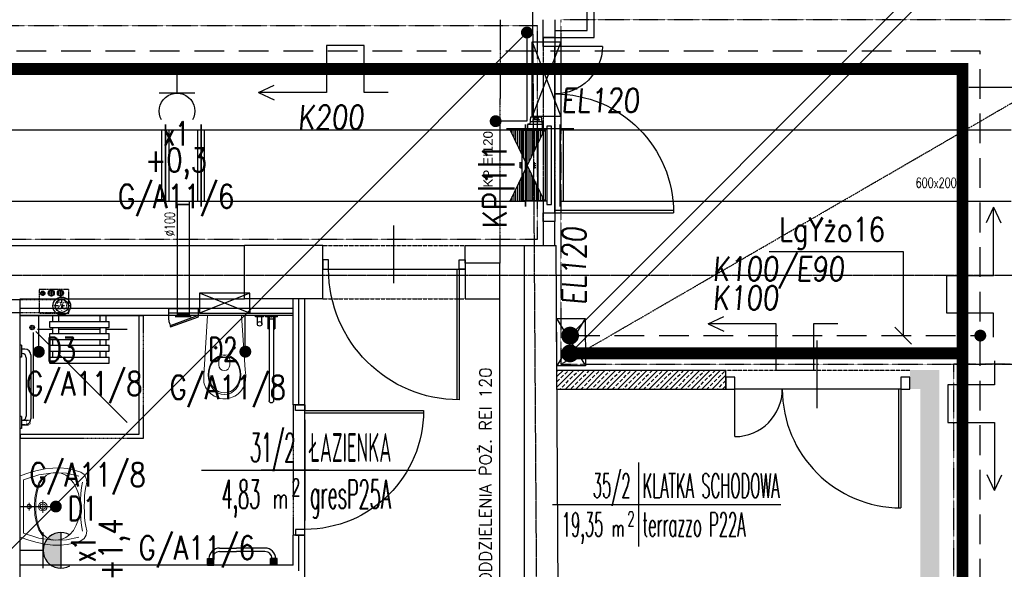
# Model space of a CAD drawing. Header units: inches. Extents: x -145354 to -97635, y 38777 to 78670.
# Tile 163 of 231: x -139974 to -139144, y 60879 to 61342. Entities that reach past the tile are written whole.
import ezdxf
from ezdxf.enums import TextEntityAlignment as Align

# ---------------------------------------------------------------- set-up
doc = ezdxf.new("R2010")
doc.units = ezdxf.units.IN
doc.header["$MEASUREMENT"] = 0
for name, pattern in [('00-inst$0$DASHDOT', [1, 0.5, -0.25, 0, -0.25]), ('CENTER', [2, 1.25, -0.25, 0.25, -0.25]), ('DASHDOT', [1, 0.5, -0.25, 0, -0.25]), ('DASHED', [0.75, 0.5, -0.25]), ('DASHED2', [0.375, 0.25, -0.125]), ('DIVIDE', [31.75, 12.7, -6.35, 0, -6.35, 0, -6.35])]:
    doc.linetypes.add(name, pattern=pattern)
doc.layers.get('0').update_dxf_attribs({"color": 101})
for name, color, linetype in [('Drz---drzwi', 5, 'Continuous'), ('E-OPIS_POM', 6, 'Continuous'), ('E35', 6, 'Continuous'), ('E50', 3, 'Continuous'), ('E50_kor', 3, 'Continuous'), ('E90_kor', 6, 'Continuous'), ('E_kp_opis', 6, 'Continuous'), ('Ins-kan', 54, 'Continuous'), ('Ins-ppoz-opis', 240, 'Continuous'), ('Ins-went', 141, 'Continuous'), ('Ins-wod', 152, 'Continuous'), ('Os-osie glowne', 8, 'CENTER'), ('piony_K_nr', 240, 'Continuous'), ('Sc-beton', 7, 'Continuous'), ('Sc-beton-hatch', 86, 'Continuous'), ('Sc-cegla pelna', 32, 'Continuous'), ('Sc-gazobeton', 45, 'Continuous'), ('Sc-gk', 120, 'Continuous'), ('Sc-gk-hatch', 8, 'Continuous'), ('Sc-nad', 5, 'DASHED2'), ('Sc-nadproza dzial', 5, 'DASHED2'), ('Sc-nadproza kon', 5, 'DASHED2'), ('stelaż_wc', 64, 'Continuous'), ('Suf-widok', 8, 'Continuous'), ('W-otwor-strop', 126, 'Continuous'), ('Wyp-grzejniki', 56, 'Continuous'), ('Wyp-meble', 155, 'Continuous'), ('Wyp-sanitar', 131, 'Continuous')]:
    doc.layers.add(name, color=color, linetype=linetype)
doc.styles.add('ARIAL_CE', font='ARIAL.TTF', dxfattribs={"width": 0.8})
doc.styles.add('KA wymiar', font='romans.shx', dxfattribs={"width": 0.6})
doc.styles.add('ROMANS', font='romans', dxfattribs={"width": 0.85})
doc.styles.add('tab-bud$0$ROMANS', font='romans', dxfattribs={"width": 0.7})
doc.styles.add('TYTUL2', font='ARIAL.TTF')
doc.linetypes.add('BATTING', pattern='A,0.0001,-0.1,[134,ltypeshp.shx,S=0.1,R=0,X=-0.1,Y=0],-0.2,[134,ltypeshp.shx,S=0.1,R=180,X=0.1,Y=0],-0.1', length=0.4001)
doc.linetypes.add('ZIGZAG', pattern='A,0.00254,-5.08,[131,ltypeshp.shx,S=5.08,R=0,X=-5.08,Y=0],-10.16,[131,ltypeshp.shx,S=5.08,R=180,X=5.08,Y=0],-5.08', length=20.32254)

# ---------------------------------------------------------------- blocks, each defined once
blk = doc.blocks.new('pow')
for p, q in [((0, 0.523), (0, -0.523)), ((-1.075, 0), (1.78, 0))]:
    blk.add_line(p, q)
at = {"style": 'KA wymiar', "width": 0.6}
for s, height, p in [('2', 0.18, (-0.139, -0.27)), ('m', 0.21, (-0.333, -0.401))]:
    blk.add_text(s, height=height, dxfattribs=at).set_placement(p)
at = {"style": 'KA wymiar'}
for tag, width, p in [('01', 0.7, (-0.131, 0.084)), ('000.00', 0.6, (-0.364, -0.401))]:
    blk.add_attdef(tag, text='', height=0.3, dxfattribs=dict(at, width=width)).set_placement(p, align=Align.RIGHT)
blk.add_attdef('POMIESZCZENIE', (0.071, 0.084), '', height=0.3, dxfattribs=at)
at = {"style": 'KA wymiar', "width": 0.8}
blk.add_attdef('POSADZKA', (0.071, -0.401), '', height=0.3, dxfattribs=at)
blk = doc.blocks.new('g2')
at = {"layer": 'E35'}
blk.add_line((15, 19.27), (-15, 19.27), dxfattribs=at)
blk.add_arc((0, 34.27), 15, 150, 30, dxfattribs=at)
at = {"layer": 'E50'}
blk.add_line((0, 19.27), (0, 0), dxfattribs=at)
blk = doc.blocks.new('_DKGJHF')
at = {"ltscale": 7}
for p, q in [((-21.08, -77), (35.92, -77)), ((-5, -147.5), (-105, -147.5)), ((-5, -145.5), (-104.98, -145.5))]:
    blk.add_line(p, q, dxfattribs=at)
for points in [[(5, -7.5), (5, 0), (-5, 0), (-5, -7.5)], [(5, -155), (5, -147.5), (-5, -147.5), (-5, -155)]]:
    blk.add_lwpolyline(points, close=True, dxfattribs=at)
for points in [[(-45, -7.5), (-5, -7.5)], [(-5, -147.5), (-5, -7.5)]]:
    blk.add_lwpolyline(points, dxfattribs=at)
for centre, radius, start, end in [((-5, -7.5), 40, 180, 270), ((-5, -147.5), 100, 90, 180)]:
    blk.add_arc(centre, radius, start, end)
blk = doc.blocks.new('_0630_BRODZIK_NIEPELNOSPRAWNI')
for p, q in [((27.51, -5), (27.51, 0)), ((32.51, -5), (32.51, 0)), ((25.01, -10), (25.01, -5)), ((25.01, -5), (75.01, -5)), ((67.51, -5), (67.51, 0)), ((72.51, -5), (72.51, 0)), ((75.01, -10), (75.01, -5)), ((11.25, -86.65), (11.25, -14.3)), ((25.01, -25.01), (13.26, -13.26)), ((27.51, -11.56), (14.61, -11.56)), ((25.01, -10), (75.01, -10)), ((25.01, -20), (25.01, -15)), ((25.01, -15), (75.01, -15)), ((27.51, -15), (27.51, -10)), ((32.51, -15), (32.51, -10)), ((67.51, -11.56), (32.51, -11.56)), ((67.51, -15), (67.51, -10)), ((72.51, -15), (72.51, -10)), ((90.03, -11.56), (72.51, -11.56)), ((75.01, -20), (75.01, -15)), ((25.01, -20), (75.01, -20)), ((27.51, -25), (27.51, -20)), ((32.51, -25), (32.51, -20)), ((67.51, -25), (67.51, -20)), ((72.51, -25), (72.51, -20)), ((1.05, -25), (0.05, -25)), ((1.05, -25), (1.05, -35)), ((3.85, -28.1), (1.05, -28.1)), ((1.55, -31.9), (1.05, -31.9)), ((8.85, -33.1), (8.85, -86.9)), ((25.01, -30), (25.01, -25)), ((25.01, -25), (75.01, -25)), ((25.01, -30), (75.01, -30)), ((27.51, -35), (27.51, -30)), ((32.51, -35), (32.51, -30)), ((32.51, -35), (32.51, -30)), ((32.51, -32.51), (32.51, -32.5)), ((35, -35), (32.51, -32.51)), ((67.51, -35), (67.51, -30)), ((72.51, -35), (72.51, -30)), ((75.01, -30), (75.01, -25)), ((1.05, -35), (0.05, -35)), ((5.05, -35.4), (5.05, -84.6)), ((25.01, -40), (25.01, -35)), ((25.01, -35), (75.01, -35)), ((25.01, -40), (75.01, -40)), ((90.03, -90.03), (40, -40)), ((75.01, -40), (75.01, -35)), ((1.05, -85), (0.05, -85)), ((1.05, -85), (1.05, -95)), ((1.05, -88.1), (6.95, -88.08)), ((1.55, -88.1), (1.05, -88.1)), ((1.05, -91.9), (6.95, -91.93)), ((3.85, -91.9), (1.05, -91.9))]:
    blk.add_line(p, q)
blk.add_lwpolyline([(0, 0), (100, 0), (100, -100), (0, -100)], close=True)
at = {"linetype": 'DASHED', "ltscale": 0.5}
blk.add_lwpolyline([(103.5, 0), (103.5, -103.5), (0, -103.5)], dxfattribs=at)
for points in [[(100, 0), (103.5, 0)], [(1.05, -95), (0.05, -95)], [(0, -100), (0, -103.5)]]:
    blk.add_lwpolyline(points)
at = {"const_width": 0.35}
blk.add_lwpolyline([(6.95, -88.08, 1), (6.95, -91.93, 1)], format="xyb", close=True, dxfattribs=at)
for radius in [1.9, 0.901]:
    blk.add_circle((10, -10), radius)
for centre, radius, start, end in [((1.55, -35.4), 3.5, 0, 90), ((3.85, -33.1), 5, 0, 90), ((1.55, -84.6), 3.5, 270, 0), ((3.85, -86.9), 5, 270, 0)]:
    blk.add_arc(centre, radius, start, end)
blk = doc.blocks.new('_0630_UMYWALKA_NIEPEŁNOSPRAWNY')
at = {"lineweight": 0}
for points in [[(0, -54.01), (4.6, -54.04), (9.42, -54.29), (13.64, -54.72), (16.46, -55.28), (20.4, -56.01), (23.99, -55.58), (26.93, -53.97), (28.88, -51.12), (30.72, -45.51), (31.92, -39.69), (32.47, -33.64), (32.39, -27.38), (31.68, -20.89), (30.35, -14.17), (28.39, -7.2), (25.81, 0), (0, 0), (-25.81, 0), (-28.39, -7.2), (-30.35, -14.17), (-31.68, -20.89), (-32.39, -27.38), (-32.47, -33.64), (-31.92, -39.69), (-30.72, -45.51), (-28.88, -51.12), (-26.93, -53.97), (-23.99, -55.58), (-20.4, -56.01), (-16.46, -55.28), (-13.64, -54.72), (-9.42, -54.29), (-4.6, -54.04), (0, -54.01)], [(0, -5.72), (0.68, -5.86), (1.24, -6.24), (1.61, -6.8), (1.75, -7.48), (1.61, -8.16), (1.24, -8.71), (0.68, -9.09), (0, -9.23), (-0.68, -9.09), (-1.24, -8.71), (-1.61, -8.16), (-1.75, -7.48), (-1.61, -6.8), (-1.24, -6.24), (-0.68, -5.86), (0, -5.72)], [(0, -15.26), (1.46, -15.56), (2.65, -16.36), (3.46, -17.56), (3.75, -19.01), (3.46, -20.47), (2.65, -21.66), (1.46, -22.47), (0, -22.76), (-1.46, -22.47), (-2.65, -21.66), (-3.46, -20.47), (-3.75, -19.01), (-3.46, -17.56), (-2.65, -16.36), (-1.46, -15.56), (0, -15.26)], [(0, -16.71), (0.89, -16.89), (1.63, -17.39), (2.12, -18.12), (2.3, -19.01), (2.12, -19.91), (1.63, -20.64), (0.89, -21.13), (0, -21.31), (-0.89, -21.13), (-1.63, -20.64), (-2.12, -19.91), (-2.3, -19.01), (-2.12, -18.12), (-1.63, -17.39), (-0.89, -16.89), (0, -16.71)]]:
    blk.add_lwpolyline(points, close=True, dxfattribs=at)
for points in [[(25.67, -49.28), (28.14, -38.98), (28.45, -27.74), (26.59, -15.65), (22.51, -2.8), (0, -2.8), (-22.51, -2.8), (-26.59, -15.65), (-28.45, -27.74), (-28.14, -38.98), (-25.67, -49.28)], [(-3.25, -7.48), (3.25, -7.48)], [(0, -10.73), (0, -4.22)], [(-28.45, -30.14), (-27.86, -25.83), (-26.17, -22.22), (-23.51, -19.26), (-20, -16.92), (-15.76, -15.17), (-10.92, -13.96), (-5.6, -13.26), (0.07, -13.04), (5.74, -13.26), (11.05, -13.96), (15.89, -15.17), (20.13, -16.92), (23.64, -19.26), (26.3, -22.22), (27.99, -25.83), (28.58, -30.14)], [(-24.26, -18.74), (-19.75, -15.71), (-14.01, -13.63), (-7.31, -12.42), (0.07, -12.04), (7.44, -12.42), (14.14, -13.63), (19.88, -15.71), (24.39, -18.74)], [(0, -24.26), (0, -13.76)], [(5.34, -19.01), (-5.34, -19.01)], [(-28.45, -30.14), (-27.86, -34.42), (-26.18, -38.33), (-23.53, -41.81), (-20.04, -44.79), (-15.81, -47.22), (-10.99, -49.04), (-5.68, -50.17), (-0.02, -50.56), (5.66, -50.17), (10.98, -49.04), (15.83, -47.22), (20.09, -44.79), (23.61, -41.81), (26.29, -38.33), (27.99, -34.42), (28.58, -30.14)], [(20.64, -52.51), (15.94, -51.63), (10.86, -51.08), (5.51, -50.74), (0.02, -50.52), (-5.48, -50.74), (-10.83, -51.08), (-15.91, -51.63), (-20.61, -52.51)]]:
    blk.add_lwpolyline(points, dxfattribs=at)
at = {"lineweight": 0, "const_width": 0.282}
for points in [[(-0.13, -20.35), (-0.13, -20.35)], [(-0.07, -21.39), (-0.07, -21.39)]]:
    blk.add_lwpolyline(points, dxfattribs=at)
blk = doc.blocks.new('_0630_DRZWI_100')
at = {"ltscale": 25}
for p, q in [((-4, -5), (-4, 0)), ((-4, 0), (-4, -5)), ((4, 0), (-4, 0)), ((4, -5), (4, 0)), ((4, -5), (4, 0)), ((-4, -105), (-4, -5)), ((-4, -5), (4, -5)), ((-15.7, -55), (32.9, -55)), ((-4, -105), (4, -105)), ((-4, -110), (-4, -105)), ((4, -105), (4, -110)), ((4, -105), (4, -110)), ((4, -110), (-4, -110))]:
    blk.add_line(p, q, dxfattribs=at)
at = {"ltscale": 7}
for p, q in [((-4, -5), (-104, -5)), ((-4, -6.8), (-103.98, -6.8))]:
    blk.add_line(p, q, dxfattribs=at)
blk.add_arc((-4, -5), 100, 180, 270)
blk = doc.blocks.new('_GJKHGJ')
at = {"ltscale": 25}
for p, q in [((-8, -5), (-8, 0)), ((-8, 0), (-8, -5)), ((0, 0), (-8, 0)), ((0, -5), (0, 0)), ((0, -5), (0, 0)), ((-8, -115), (-8, -5)), ((-8, -5), (0, -5)), ((-19.7, -60), (28.9, -60)), ((-8, -115), (0, -115)), ((-8, -120), (-8, -115)), ((0, -115), (0, -120)), ((0, -115), (0, -120)), ((0, -120), (-8, -120))]:
    blk.add_line(p, q, dxfattribs=at)
at = {"ltscale": 7}
for p, q in [((-8, -5), (-118, -5)), ((-8, -6.8), (-117.99, -6.8))]:
    blk.add_line(p, q, dxfattribs=at)
blk.add_arc((-8, -5), 110, 180, 270)
blk = doc.blocks.new('_0630_BARIERKA_NIEPEŁNOSPRAWNY')
for p, q in [((0, 13.3), (0, 6.7)), ((1, 13.3), (0, 13.3)), ((1, 6.7), (1, 13.3)), ((1, 8.07), (1, 11.87)), ((6.9, 11.87), (1, 11.87)), ((1, 6.7), (0, 6.7)), ((0, -5), (0, 5)), ((6.9, 8.07), (1, 8.07)), ((1, -5), (1, 5)), ((1, 2.9), (11, 2.9)), ((1, 1.91), (71.63, 1.91)), ((1, 0.6), (1, -0.4)), ((2.74, 1.9), (2.74, -1.9)), ((11, 1.9), (11, 2.9)), ((1, -1.89), (71.63, -1.89)), ((1, -1.9), (11, -1.9)), ((1, -2.9), (11, -2.9)), ((11, -1.9), (11, -2.9))]:
    blk.add_line(p, q)
for points in [[(1, 5), (0, 5)], [(1, -5), (0, -5)]]:
    blk.add_lwpolyline(points)
for centre, start, end in [((6.9, 9.97), 90, 270), ((6.9, 9.97), 90, 270), ((6.9, 9.97), 270, 90), ((71.63, 0.01), 270, 90)]:
    blk.add_arc(centre, 1.9, start, end)
blk = doc.blocks.new('_0630_WC_NIEPEŁNOSPRAWNY')
at = {"lineweight": 0}
for p, q in [((-14.26, 0), (-17.49, -45.7)), ((-14.26, 0), (14.26, 0)), ((14.26, 0), (17.15, -45.7)), ((-8.01, -26.98), (-9.42, -26.98)), ((-8.01, -26.98), (-8.01, -25.54)), ((-8.01, -26.98), (-6.53, -26.98)), ((-8.01, -26.98), (-8.01, -28.41)), ((7.49, -26.98), (6.08, -26.98)), ((7.49, -26.98), (7.49, -25.54)), ((7.49, -26.98), (8.97, -26.98)), ((7.49, -26.98), (7.49, -28.41)), ((-4.44, -36.51), (-4.44, -41.77)), ((-3.5, -35.21), (4, -35.21)), ((4.94, -36.51), (4.94, -41.77)), ((-17.49, -45.7), (-17.82, -50.14)), ((17.15, -45.7), (17.52, -50.14)), ((-17.82, -50.14), (-17.77, -54.69)), ((-17.77, -54.69), (-17.51, -56.08)), ((-17.51, -56.08), (-17.12, -57.53)), ((-17.12, -57.53), (-16.6, -58.93)), ((17.12, -57.53), (16.6, -58.93)), ((17.51, -56.08), (17.12, -57.53)), ((17.52, -50.14), (17.47, -54.69)), ((17.47, -54.69), (17.51, -56.08)), ((-16.6, -58.93), (-15.97, -60.29)), ((-15.97, -60.29), (-15.22, -61.59)), ((-15.22, -61.59), (-14.37, -62.83)), ((-14.37, -62.83), (-13.41, -63.99)), ((-13.41, -63.99), (-11.77, -65.6)), ((-11.77, -65.6), (-10, -66.94)), ((11.77, -65.6), (10, -66.94)), ((13.41, -63.99), (11.77, -65.6)), ((14.37, -62.83), (13.41, -63.99)), ((15.22, -61.59), (14.37, -62.83)), ((15.97, -60.29), (15.22, -61.59)), ((16.6, -58.93), (15.97, -60.29)), ((-10, -66.94), (-8.71, -67.72)), ((-8.71, -67.72), (-6.54, -68.77)), ((-6.54, -68.77), (-5.07, -69.25)), ((-5.07, -69.25), (-3.02, -69.72)), ((-3.02, -69.72), (-1.52, -69.92)), ((-1.52, -69.92), (0, -70)), ((1.52, -69.92), (0, -70)), ((3.02, -69.72), (1.52, -69.92)), ((5.07, -69.25), (3.02, -69.72)), ((6.54, -68.77), (5.07, -69.25)), ((8.71, -67.72), (6.54, -68.77)), ((10, -66.94), (8.71, -67.72))]:
    blk.add_line(p, q, dxfattribs=at)
for centre, radius, start, end in [((-3.24, -36.39), 1.2, 102.23395, 185.88986), ((3.75, -36.39), 1.2, 354.11014, 77.76605), ((0.25, -41.54), 4.7, 182.80221, 357.19779)]:
    blk.add_arc(centre, radius, start, end, dxfattribs=at)
for centre, major_axis, ratio in [((0.05, -49.75), (0, -16.75), 0.823529), ((0.05, -49.5), (0, -15.54), 0.845174)]:
    blk.add_ellipse(centre, major_axis=major_axis, ratio=ratio, dxfattribs=at)
for centre in [(-8.01, -26.98), (7.49, -26.98)]:
    blk.add_ellipse(centre, major_axis=(0.599, 0.599), ratio=1, start_param=5.497787, end_param=11.780972, dxfattribs=at)
blk = doc.blocks.new('_gslkflhklgj')
at = {"linetype": '00-inst$0$DASHDOT', "ltscale": 5}
for p, q in [((7.5, 0), (-7.5, 0)), ((0, -7.5), (0, 7.5))]:
    blk.add_line(p, q, dxfattribs=at)
for radius in [7.5, 5.5]:
    blk.add_circle((0, 0), radius)
blk = doc.blocks.new('pion_woda')
at = {"layer": 'Ins-wod'}
for p, q in [((3, 0), (-3, 0)), ((0, 3), (0, -3))]:
    blk.add_line(p, q, dxfattribs=at)
for centre, radius in [((0, 0.02), 2.55), ((0, 0), 2)]:
    blk.add_circle(centre, radius, dxfattribs=at)
blk = doc.blocks.new('pion_mały')
at = {"layer": 'Ins-wod'}
for p, q in [((0, 2.08), (0, -2.12)), ((2.1, -0.02), (-2.1, -0.02))]:
    blk.add_line(p, q, dxfattribs=at)
for centre, radius in [((0, 0), 1.79), ((0, -0.02), 1.4)]:
    blk.add_circle(centre, radius, dxfattribs=at)
blk = doc.blocks.new('WW_piony')
for name, p in [('pion_mały', (0, 0)), ('pion_woda', (7.18, 0.12)), ('pion_woda', (14.93, 0.15))]:
    blk.add_blockref(name, p)
blk = doc.blocks.new('rewizja')
at = {"layer": 'Wyp-meble'}
for p, q in [((-25, 6), (-25, 0)), ((-25, 6), (0, 6)), ((-25, 4), (-25, 2)), ((0, 2), (-25, 2)), ((0, 6), (0, 0)), ((0, 0), (-25, 0))]:
    blk.add_line(p, q, dxfattribs=at)
blk.add_lwpolyline([(-23.15, -9.49), (0.34, -0.94), (0, 0), (-23.49, -8.55)], close=True, dxfattribs=at)
blk.add_arc((0, 0), 25, 180, 202.29244, dxfattribs=at)
blk = doc.blocks.new('g-1')
at = {"layer": 'Wyp-grzejniki', "ltscale": 10}
h = blk.add_hatch(color=256, dxfattribs=at)
h.paths.add_polyline_path([(0.04, 0), (-5.36, 0), (-5.36, -5.4), (0.04, -5.4)])
edge = h.paths.add_edge_path(flags=16)
edge.add_line((-5.36, -4.2), (-5.36, -1.2))
blk.add_hatch(color=256, dxfattribs=at).paths.add_polyline_path([(-0.02, -58.59), (-0.02, -53.19), (-5.42, -53.19), (-5.42, -58.59)])
at = {"layer": 'Wyp-grzejniki'}
for p, q in [((-5.4, 0), (-5.4, -5.4)), ((0, 0), (-5.4, 0)), ((0, 0), (0, -5.4)), ((-5.4, -4.2), (-5.4, -1.2)), ((-5.4, -1.2), (-5.4, -4.2)), ((0, -5.4), (-5.4, -5.4)), ((-14.31, -10.2, 0), (-14.31, -34.29, 0)), ((-11.31, -10.2, 0), (-11.31, -34.29, 0)), ((-14.31, -48.39, 0), (-14.31, -34.29, 0)), ((-11.31, -48.39, 0), (-11.31, -34.29, 0)), ((0, -53.19), (-5.4, -53.19)), ((-5.4, -58.59), (-5.4, -53.19)), ((-5.4, -57.39), (-5.4, -54.39)), ((0, -58.59), (0, -53.19)), ((0, -58.59), (-5.4, -58.59))]:
    blk.add_line(p, q, dxfattribs=at)
for centre, radius, start, end in [((-5.31, -10.2, 0), 9, 90.59737, 179.99999), ((-5.31, -10.2, 0), 6, 90.89607, 179.99999), ((-5.31, -48.39, 0), 9, 179.99999, 269.40261), ((-5.31, -48.39, 0), 6, 179.99999, 269.10391)]:
    blk.add_arc(centre, radius, start, end, dxfattribs=at)

msp = doc.modelspace()

# ---------------------------------------------------------------- hatches: boundary and pattern name
at = {"linetype": 'Continuous'}
h = msp.add_hatch(dxfattribs=at)
h.set_pattern_fill('LINE', color=4, scale=12.7, angle=270, style=0)
h.set_pattern_definition([(270, (-139545.9472, 61218.8743), (1.5875, 2e-13), [])])
h.paths.add_polyline_path([(-139531.45, 61248.87), (-139560.45, 61248.87), (-139531.45, 61188.87), (-139560.45, 61188.87)])
at = {"layer": 'E35'}
msp.add_hatch(color=256, dxfattribs=at).paths.add_polyline_path([(-139939.13, 60909.7), (-139939.13, 60879.7, -1)])
at = {"layer": 'Sc-beton-hatch'}
h = msp.add_hatch(dxfattribs=at)
h.set_pattern_fill('ANSI33', color=256, scale=25, style=0)
h.paths.add_polyline_path([(-139378.43, 61046.5), (-139521.02, 61046.5), (-139520.93, 61030.5), (-139378.43, 61030.5)])
h = msp.add_hatch(dxfattribs=at)
h.set_pattern_fill('ANSI33', color=256, scale=25, style=0)
h.paths.add_polyline_path([(-139479.27, 60391.5), (-139479.27, 60375.5), (-139198.58, 60375.5), (-139198.58, 61046.5), (-139223.43, 61046.5), (-139223.43, 61030.5), (-139214.58, 61030.5), (-139214.58, 60391.5)])
h.paths.add_polyline_path([(-139495.27, 60375.5), (-139495.27, 60391.5), (-139498.21, 60391.5), (-139498.21, 60375.5)])

# ---------------------------------------------------------------- linework, layer by layer
at = {"color": 4, "linetype": 'Continuous'}
for p, q in [((-139531.45, 61188.87), (-139560.45, 61248.87)), ((-139560.45, 61188.87), (-139531.45, 61248.87))]:
    msp.add_line(p, q, dxfattribs=at)
at = {"color": 4, "linetype": 'DASHED'}
for p, q in [((-139550, 61248.42), (-139530.9, 61248.42)), ((-139530.9, 61248.42), (-139530.9, 61189.32)), ((-139550, 61189.32), (-139530.9, 61189.32))]:
    msp.add_line(p, q, dxfattribs=at)
at = {"color": 0, "linetype": 'ByBlock', "lineweight": -2}
for p, q in [((-139531.45, 61248.87), (-139538.45, 61248.87)), ((-139531.45, 61188.87), (-139538.45, 61188.87))]:
    msp.add_line(p, q, dxfattribs=at)
msp.add_lwpolyline([(-139173.58, 61284.85), (-139127.34, 61284.85)])
at = {"layer": 'E35'}
for p, q in [((-138745.66, 61824.73), (-139507.2, 61063.19)), ((-138760.66, 61824.73), (-139507.2, 61078.19)), ((-139546.24, 61330.77), (-140404.97, 60472.04)), ((-139541.89, 61322.99), (-139517.64, 61260.03)), ((-139517.64, 61322.87), (-139541.89, 61260.15)), ((-139342.13, 61146.45), (-139229.07, 61146.45)), ((-139229.07, 61146.45), (-139229.07, 61075.54)), ((-139957.72, 61061.89), (-139957.72, 61091.89)), ((-139783.65, 61062.01), (-139783.65, 61092.01)), ((-139521.26, 61089.95), (-139496.79, 61050.03)), ((-139497.01, 61089.83), (-139521.04, 61050.15)), ((-139222, 61068.47), (-139236.15, 61082.61)), ((-139973.4, 60931.6), (-139943.4, 60931.6)), ((-139954.13, 60879.7), (-139954.13, 60909.7)), ((-139939.13, 60909.7), (-139939.13, 60879.7))]:
    msp.add_line(p, q, dxfattribs=at)
for points in [[(-139541.89, 61322.99), (-139517.64, 61322.87), (-139517.64, 61260.03), (-139541.89, 61260.15)], [(-139521.26, 61089.95), (-139497.01, 61089.83), (-139496.79, 61050.03), (-139521.04, 61050.15)]]:
    msp.add_lwpolyline(points, close=True, dxfattribs=at)
at = {"layer": 'E35', "const_width": 5}
for points in [[(-139957.72, 61064.39, -1), (-139957.72, 61059.39, -1)], [(-139783.65, 61064.51, 1), (-139783.65, 61059.51, 1)], [(-139943.4, 60934.1, -1), (-139943.4, 60929.1, -1)]]:
    msp.add_lwpolyline(points, format="xyb", close=True, dxfattribs=at)
at = {"layer": 'E35'}
msp.add_arc((-139939.13, 60894.7), 15, 60, 300, dxfattribs=at)
at = {"layer": 'E50'}
for p, q in [((-139546.24, 61330.77), (-139546.24, 61256.1)), ((-139546.24, 61256.1), (-139572.64, 61256.1)), ((-139954.13, 60894.7), (-139973.4, 60894.7))]:
    msp.add_line(p, q, dxfattribs=at)
at = {"layer": 'E50', "const_width": 10}
for points in [[(-139179.01, 58650), (-139179.01, 61300), (-142130.98, 61300)], [(-139509.85, 61060.54), (-139179.01, 61060.54)]]:
    msp.add_lwpolyline(points, dxfattribs=at)
at = {"layer": 'E50'}
for points, const_width in [([(-139572.64, 61258.6, 1), (-139572.64, 61253.6, 1)], 5), ([(-139513.6, 61075.54, 1), (-139506.1, 61075.54, 1)], 7.5), ([(-139166.51, 61075.54, 1), (-139161.51, 61075.54, 1)], 5), ([(-139513.6, 61060.54, 1), (-139506.1, 61060.54, 1)], 7.5)]:
    msp.add_lwpolyline(points, format="xyb", close=True, dxfattribs=dict(at, const_width=const_width))
at = {"layer": 'E50_kor', "linetype": 'DASHED2', "ltscale": 100}
for p, q in [((-139164.01, 61315), (-142145.98, 61315)), ((-139164.01, 58650), (-139164.01, 61315)), ((-139509.85, 61075.54), (-139164.01, 61075.54))]:
    msp.add_line(p, q, dxfattribs=at)
at = {"layer": 'E50_kor', "const_width": 5}
msp.add_lwpolyline([(-139548.74, 61330.77, 1), (-139543.74, 61330.77, 1)], format="xyb", close=True, dxfattribs=at)
at = {"layer": 'E90_kor', "ltscale": 15}
for p, q in [((-139772.56, 61280.3), (-139759.4, 61286.54)), ((-139772.56, 61280.3), (-139759.4, 61274.06)), ((-139152.93, 61183.58), (-139159.17, 61170.42)), ((-139152.93, 61183.58), (-139146.69, 61170.42)), ((-139393.53, 61085.51), (-139380.37, 61091.75)), ((-139393.53, 61085.51), (-139380.37, 61079.27)), ((-139152.13, 60945.03), (-139158.37, 60958.2)), ((-139152.13, 60945.03), (-139145.89, 60958.2))]:
    msp.add_line(p, q, dxfattribs=at)
for points in [[(-139663.22, 61280.3), (-139683.54, 61280.3), (-139683.54, 61319.7), (-139715.16, 61319.7), (-139715.16, 61280.3), (-139772.56, 61280.3)], [(-139152.93, 61074.24), (-139152.93, 61094.56), (-139192.33, 61094.56), (-139192.33, 61126.18), (-139152.93, 61126.18), (-139152.93, 61183.58)], [(-139284.19, 61085.51), (-139304.51, 61085.51), (-139304.51, 61046.1), (-139336.13, 61046.1), (-139336.13, 61085.51), (-139393.53, 61085.51)], [(-139152.13, 61054.38), (-139152.13, 61034.05), (-139191.54, 61034.05), (-139191.54, 61002.44), (-139152.13, 61002.44), (-139152.13, 60945.03)]]:
    msp.add_lwpolyline(points, dxfattribs=at)
at = {"layer": 'Ins-kan', "linetype": 'DASHED2', "ltscale": 0.5}
for p, q in [((-140003.42, 61105.99), (-139938.42, 61105.99)), ((-140003.42, 61094.99), (-139938.42, 61094.99))]:
    msp.add_line(p, q, dxfattribs=at)
at = {"layer": 'Ins-ppoz-opis', "linetype": 'ZIGZAG', "ltscale": 0.03}
msp.add_line((-139548.5, 61151.54), (-139548.5, 60606.54), dxfattribs=at)
at = {"layer": 'Ins-went'}
for p, q in [((-139543.62, 61253.17), (-139543.02, 61259.87)), ((-139543.02, 61259.87), (-139534.12, 61259.87)), ((-139540.58, 61259.87), (-139540.24, 61257.42)), ((-139536.57, 61259.87), (-139536.91, 61257.42)), ((-139534.12, 61259.87), (-139533.52, 61253.17)), ((-139850.97, 61253.37), (-139850.97, 61184.37)), ((-139850.97, 61184.37), (-139850.97, 61253.37)), ((-139820.97, 61253.37), (-139820.97, 61184.37)), ((-139820.97, 61184.37), (-139820.97, 61253.37)), ((-139547.57, 61253.37), (-139547.57, 61184.37)), ((-139547.57, 61184.37), (-139547.57, 61253.37)), ((-139533.22, 61253.17), (-139545.82, 61253.17)), ((-139545.82, 61253.17), (-139545.82, 61248.87)), ((-139545.02, 61253.17), (-139545.02, 61254.07)), ((-139545.02, 61254.07), (-139544.82, 61254.07)), ((-139544.82, 61254.07), (-139544.82, 61253.17)), ((-139543.38, 61255.87), (-139533.77, 61255.87)), ((-139540.97, 61255.87), (-139540.97, 61257.42)), ((-139540.97, 61257.42), (-139535.58, 61257.42)), ((-139539.22, 61257.42), (-139539.22, 61259.07)), ((-139539.22, 61259.07), (-139537.92, 61259.07)), ((-139537.92, 61259.07), (-139537.92, 61257.42)), ((-139535.58, 61257.12), (-139536.17, 61257.12)), ((-139536.17, 61257.12), (-139536.17, 61255.87)), ((-139535.58, 61257.42), (-139535.58, 61257.12)), ((-139533.22, 61248.87), (-139533.22, 61253.17)), ((-139525.57, 61251.87), (-139529.57, 61251.87)), ((-139529.57, 61251.87), (-139529.57, 61185.87)), ((-139525.57, 61185.87), (-139525.57, 61251.87)), ((-139518.57, 61253.37), (-139518.57, 61184.37)), ((-140029.24, 61248.87), (-139854.47, 61248.87)), ((-139854.47, 61248.87), (-139824.47, 61248.87)), ((-139853.97, 61188.87), (-139853.97, 61248.87)), ((-139847.97, 61188.87), (-139847.97, 61248.87)), ((-139824.47, 61248.87), (-139547.57, 61248.87)), ((-139823.97, 61248.87), (-139823.97, 61188.87)), ((-139817.97, 61188.87), (-139817.97, 61248.87)), ((-139550.57, 61248.87), (-139550.57, 61188.87)), ((-139529.57, 61248.87), (-139547.57, 61248.87)), ((-139545.82, 61248.87), (-139533.22, 61248.87)), ((-139537.12, 61248.42), (-139537.12, 61189.32)), ((-139518.53, 61248.87), (-139138.13, 61248.87)), ((-139515.57, 61248.87), (-139515.57, 61188.87)), ((-139551.21, 61220.67), (-139552.81, 61220.67)), ((-139551.21, 61218.97), (-139552.81, 61218.97)), ((-139551.21, 61220.67), (-139551.7, 61221.17)), ((-139551.21, 61220.67), (-139551.7, 61220.18)), ((-139551.21, 61218.97), (-139551.7, 61219.47)), ((-139551.21, 61218.97), (-139551.7, 61218.48)), ((-139551.21, 61216.22), (-139551.21, 61221.55)), ((-139540.21, 61221.52), (-139540.21, 61216.2)), ((-139540.21, 61220.47), (-139539.72, 61220.97)), ((-139540.21, 61220.47), (-139538.61, 61220.47)), ((-139540.21, 61220.47), (-139539.72, 61219.98)), ((-139540.21, 61218.77), (-139539.72, 61219.27)), ((-139540.21, 61218.77), (-139538.61, 61218.77)), ((-139540.21, 61218.77), (-139539.72, 61218.28)), ((-139551.21, 61217.27), (-139552.81, 61217.27)), ((-139551.21, 61217.27), (-139551.7, 61217.77)), ((-139551.21, 61217.27), (-139551.7, 61216.78)), ((-139540.21, 61217.07), (-139539.72, 61217.57)), ((-139540.21, 61217.07), (-139538.61, 61217.07)), ((-139540.21, 61217.07), (-139539.72, 61216.58)), ((-140029.24, 61188.87), (-139854.47, 61188.87)), ((-139854.47, 61188.87), (-139824.47, 61188.87)), ((-139840.97, 61185.87), (-139840.97, 61188.87)), ((-139830.97, 61185.87), (-139840.97, 61185.87)), ((-139840.97, 61185.87), (-139830.97, 61185.87)), ((-139840.97, 61185.87), (-139840.97, 61092.37)), ((-139830.97, 61188.87), (-139830.97, 61185.87)), ((-139830.97, 61185.87), (-139830.97, 61092.37)), ((-139824.47, 61188.87), (-139547.57, 61188.87)), ((-139529.57, 61188.87), (-139547.57, 61188.87)), ((-139529.57, 61185.87), (-139525.57, 61185.87)), ((-139518.53, 61188.87), (-139138.13, 61188.87)), ((-139829.22, 61091.37), (-139842.72, 61091.37)), ((-139830.97, 61093.37), (-139840.97, 61093.37)), ((-139840.97, 61093.37), (-139830.97, 61093.37)), ((-139840.97, 61093.37), (-139840.97, 61091.37)), ((-139830.97, 61093.37), (-139830.97, 61091.37))]:
    msp.add_line(p, q, dxfattribs=at)
at = {"layer": 'Os-osie glowne'}
msp.add_line((-139518.5, 57943.12), (-139546.3, 62104.61), dxfattribs=at)
msp.add_lwpolyline([(-143199.4, 61126.54), (-138010.88, 61126.54)], dxfattribs=at)
at = {"layer": 'Sc-beton'}
for p, q in [((-139520.99, 61046.5), (-139378.43, 61046.5)), ((-139378.43, 61030.5), (-139378.43, 61046.5)), ((-139520.91, 61030.5), (-139378.43, 61030.5))]:
    msp.add_line(p, q, dxfattribs=at)
at = {"layer": 'Sc-cegla pelna'}
for p, q in [((-140007.4, 61151.54), (-139784.4, 61151.54)), ((-139784.4, 61106.54), (-139784.4, 61151.54)), ((-139598.4, 61136.52), (-139598.4, 61151.54)), ((-139518.16, 60529.53), (-139521.6, 61151.54)), ((-139569.16, 61136.51), (-139598.4, 61136.52)), ((-139569.16, 60606.54), (-139569.16, 61136.51)), ((-139973.4, 60606.54), (-139973.4, 61106.54)), ((-139973.4, 61106.54), (-139784.4, 61106.54))]:
    msp.add_line(p, q, dxfattribs=at)
for points in [[(-139522.64, 61341.54), (-139522.64, 61326.54), (-139532.64, 61326.54), (-139532.64, 61341.54)], [(-139522.64, 61151.54), (-139522.64, 61171.54), (-139532.64, 61171.54), (-139532.64, 61151.54)], [(-139598.4, 61151.54), (-139521.6, 61151.54)]]:
    msp.add_lwpolyline(points, dxfattribs=at)
at = {"layer": 'Sc-gazobeton'}
for p, q in [((-139718.4, 61151.54), (-139784.4, 61151.54)), ((-139718.4, 61106.54), (-139718.4, 61151.54)), ((-139598.4, 61136.52), (-139598.4, 61106.54)), ((-139718.4, 61106.54), (-139784.4, 61106.54)), ((-139598.4, 61106.54), (-139569.16, 61106.54))]:
    msp.add_line(p, q, dxfattribs=at)
at = {"layer": 'Sc-gk'}
for p, q in [((-139495.5, 61332.54), (-139495.5, 61452.54)), ((-139489.5, 61326.54), (-139489.5, 61458.54)), ((-139522.68, 61332.54), (-139495.5, 61332.54)), ((-139522.64, 61326.54), (-139489.5, 61326.54)), ((-139743.4, 61017.36), (-139743.4, 61106.54)), ((-139733.4, 61017.36), (-139733.4, 61106.54)), ((-139743.4, 61098.36), (-139973.4, 61098.36)), ((-139743.4, 61092.36), (-139973.4, 61092.36)), ((-139733.4, 61017.36), (-139743.4, 61017.36)), ((-139743.4, 60882.36), (-139743.4, 60907.36)), ((-139733.4, 60907.36), (-139743.4, 60907.36)), ((-139733.4, 60872.36), (-139733.4, 60907.36)), ((-139743.4, 60882.36), (-139973.4, 60882.36))]:
    msp.add_line(p, q, dxfattribs=at)
at = {"layer": 'Sc-gk-hatch', "linetype": 'BATTING', "ltscale": 0.22}
for p, q in [((-139738.4, 61017.36), (-139738.4, 61106.54)), ((-139738.4, 60877.36), (-139738.4, 60907.36))]:
    msp.add_line(p, q, dxfattribs=at)
at = {"layer": 'Sc-nad'}
msp.add_line((-139743.4, 61017.36), (-139743.4, 60907.36), dxfattribs=at)
at = {"layer": 'Sc-nadproza dzial'}
msp.add_line((-139568.84, 61341.54), (-139569.16, 61136.51), dxfattribs=at)
at = {"layer": 'Sc-nadproza dzial', "ltscale": 4}
msp.add_line((-139532.64, 61326.54), (-139532.64, 61171.54), dxfattribs=at)
at = {"layer": 'Sc-nadproza dzial'}
for points in [[(-139532.64, 61326.54), (-139532.64, 61171.54)], [(-139522.64, 61326.54), (-139522.64, 61171.54)]]:
    msp.add_lwpolyline(points, dxfattribs=at)
at = {"layer": 'Sc-nadproza kon', "linetype": 'DASHDOT', "ltscale": 0.5}
msp.add_line((-139378.43, 61046.5), (-139223.43, 61046.5), dxfattribs=at)
for points in [[(-139718.4, 61151.54), (-139598.4, 61151.54)], [(-139718.4, 61106.54), (-139598.4, 61106.54)]]:
    msp.add_lwpolyline(points, dxfattribs=at)
at = {"layer": 'stelaż_wc', "ltscale": 5}
for p, q in [((-139779.9, 61094.36), (-139822.4, 61111.36)), ((-139779.9, 61111.36), (-139822.4, 61094.36))]:
    msp.add_line(p, q, dxfattribs=at)
for points in [[(-139822.4, 61094.36), (-139779.9, 61094.36), (-139779.9, 61111.36), (-139822.4, 61111.36)], [(-139779.9, 61094.36), (-139743.4, 61094.36), (-139743.4, 61098.36), (-139779.9, 61098.36)]]:
    msp.add_lwpolyline(points, close=True, dxfattribs=at)
at = {"layer": 'Suf-widok', "linetype": 'DIVIDE', "ltscale": 0.02}
msp.add_line((-139517.64, 61051.5), (-139016.24, 61341.54), dxfattribs=at)
for points in [[(-141660.52, 61336.55), (-139537.64, 61336.55), (-139537.64, 61156.54), (-141660.52, 61156.54)], [(-139016.24, 61341.54), (-139517.64, 61341.54), (-139517.64, 61051.5), (-139016.24, 61051.5)], [(-139016.24, 61051.5), (-139186.65, 61051.5), (-139186.65, 58629.5), (-139016.24, 58629.5)]]:
    msp.add_lwpolyline(points, close=True, dxfattribs=at)
at = {"layer": 'W-otwor-strop', "linetype": 'DASHED2', "ltscale": 0.3}
msp.add_lwpolyline([(-139932.41, 61094.36), (-139932.41, 61114.36), (-139957.41, 61114.36), (-139957.41, 61094.36)], close=True, dxfattribs=at)
msp.add_lwpolyline([(-139932.41, 61094.36), (-139932.41, 61114.36), (-139957.41, 61114.36), (-139957.41, 61094.36)], close=True, dxfattribs=at)

# ---------------------------------------------------------------- block references
for name, p in [('WW_piony', (-139954.44, 61111.22)), ('rewizja', (-139823.47, 61092.36))]:
    msp.add_blockref(name, p)
at = {"layer": 'Drz---drzwi', "xscale": -1}
for name, p in [('_DKGJHF', (-139527.64, 61326.54)), ('_0630_DRZWI_100', (-139737.4, 61017.36))]:
    msp.add_blockref(name, p, dxfattribs=at)
at = {"layer": 'Drz---drzwi', "xscale": -1, "rotation": 270}
msp.add_blockref('_GJKHGJ', (-139598.4, 61139.48), dxfattribs=at)
at = {"layer": 'Drz---drzwi', "rotation": 90}
msp.add_blockref('_DKGJHF', (-139378.43, 61035.5), dxfattribs=at)
at = {"layer": 'E-OPIS_POM'}
ref = msp.add_blockref('pow', (-139733.5, 60962.31), dxfattribs=dict(at, xscale=81, yscale=81, zscale=81))
ref.add_attrib('000.00', '4,83', dxfattribs={"layer": '0', "height": 24.3, "style": 'KA wymiar', "width": 0.448374}).set_placement((-139771.05, 60929.83), align=Align.RIGHT)
ref.add_attrib('01', '31/2', dxfattribs={"layer": '0', "height": 24.3, "style": 'KA wymiar', "width": 0.448374}).set_placement((-139741.43, 60969.15), align=Align.RIGHT)
ref.add_attrib('POMIESZCZENIE', 'ŁAZIENKA', (-139729.2, 60969.15), dxfattribs={"layer": '0', "height": 24.3, "style": 'KA wymiar', "width": 0.448374})
ref.add_attrib('POSADZKA', 'gresP25A', (-139729.2, 60929.83), dxfattribs={"layer": '0', "height": 24.3, "style": 'KA wymiar', "width": 0.448374})
ref = msp.add_blockref('pow', (-139452.25, 60933.37), dxfattribs=dict(at, xscale=67.5, yscale=67.5, zscale=67.5))
ref.add_attrib('000.00', '19,35', dxfattribs={"layer": '0', "height": 20.25, "style": 'KA wymiar', "width": 0.448374}).set_placement((-139481.84, 60906.3), align=Align.RIGHT)
ref.add_attrib('01', '35/2', dxfattribs={"layer": '0', "height": 20.25, "style": 'KA wymiar', "width": 0.448374}).set_placement((-139458.86, 60939.06), align=Align.RIGHT)
ref.add_attrib('POMIESZCZENIE', 'KLATKA SCHODOWA', (-139448.67, 60939.06), dxfattribs={"layer": '0', "height": 20.25, "style": 'KA wymiar', "width": 0.448374})
ref.add_attrib('POSADZKA', 'terrazzo P22A', (-139448.67, 60906.3), dxfattribs={"layer": '0', "height": 20.25, "style": 'KA wymiar', "width": 0.448374})
at = {"layer": 'E35', "xscale": -1, "rotation": 180}
msp.add_blockref('g2', (-139841.21, 61298.9), dxfattribs=at)
at = {"layer": 'Ins-kan'}
msp.add_blockref('_gslkflhklgj', (-139938.42, 61100.49), dxfattribs=at)
at = {"layer": 'Wyp-grzejniki', "rotation": 270}
msp.add_blockref('g-1', (-139756.91, 60882.36, 0), dxfattribs=at)
at = {"layer": 'Wyp-sanitar'}
msp.add_blockref('_0630_BRODZIK_NIEPELNOSPRAWNI', (-139973.4, 61092.36), dxfattribs=at)
at = {"layer": 'Wyp-sanitar', "xscale": -1}
msp.add_blockref('_0630_WC_NIEPEŁNOSPRAWNY', (-139801.15, 61092.36), dxfattribs=at)
at = {"layer": 'Wyp-sanitar', "xscale": -1, "rotation": 90}
msp.add_blockref('_0630_BARIERKA_NIEPEŁNOSPRAWNY', (-139761.65, 61092.36), dxfattribs=at)
at = {"layer": 'Wyp-sanitar', "rotation": 90}
msp.add_blockref('_0630_UMYWALKA_NIEPEŁNOSPRAWNY', (-139973.4, 60931.6), dxfattribs=at)

# ---------------------------------------------------------------- texts
at = {"layer": 'E35', "style": 'ROMANS'}
for s, width, p in [('x1', 0.7, (-139841.89, 61245.57)), ('+0,3', 0.8, (-139842.05, 61220.39)), ('LgYżo16', 0.8, (-139288.94, 61161.69)), ('D3', 0.7, (-139938.76, 61063.83)), ('D2', 0.7, (-139802.61, 61063.96)), ('G/A11/8', 0.8, (-139919.4, 61033.77)), ('G/A11/8', 0.8, (-139798.45, 61030.56)), ('G/A11/8', 0.8, (-139916.6, 60956.98)), ('D1', 0.7, (-139920.78, 60929.94)), ('G/A11/6', 0.8, (-139824.54, 60895.46))]:
    msp.add_text(s, height=20, dxfattribs=dict(at, width=width)).set_placement(p, align=Align.MIDDLE)
for s, rotation, width, p in [('G/A11/6', 360, 0.8, (-139841.93, 61191.41)), ('+1,4', 90, 0.8, (-139894.04, 60895.57)), ('x1', 90, 0.7, (-139920.06, 60895.63))]:
    msp.add_text(s, height=20, rotation=rotation, dxfattribs=dict(at, width=width)).set_placement(p, align=Align.MIDDLE)
at = {"layer": 'E90_kor', "ltscale": 15, "style": 'ROMANS', "oblique": 5, "width": 0.8}
for s, p in [('EL120', (-139517.39, 61263.67)), ('K200', (-139739.4, 61249.51)), ('K100/E90', (-139389.86, 61121.8)), ('K100', (-139389.86, 61097.38))]:
    msp.add_text(s, height=20, dxfattribs=at).set_placement(p)
msp.add_text('EL120', height=20, rotation=90, dxfattribs=at).set_placement((-139496.48, 61101.3))
at = {"layer": 'E_kp_opis', "style": 'ROMANS', "width": 0.85}
msp.add_text('KP|1|1', height=20, rotation=90, dxfattribs=at).set_placement((-139572.05, 61201.51), align=Align.MIDDLE)
at = {"layer": 'Ins-ppoz-opis', "linetype": 'ZIGZAG', "ltscale": 0.038, "insert": (-139581.15, 60814.21), "char_height": 10, "width": 330.3997, "attachment_point": 4, "rotation": 90, "line_spacing_factor": 0.333333}
msp.add_mtext('{\\Fromans|c238;ŚCIANA ODDZIELENIA POŻ. REI 120}', dxfattribs=at)
at = {"layer": 'Ins-went', "style": 'ARIAL_CE'}
msp.add_text('KP EI120', height=8.062, rotation=90, dxfattribs=at).set_placement((-139575.02, 61200.23, 19.68))
at = {"layer": 'Ins-went', "style": 'tab-bud$0$ROMANS', "width": 0.7}
msp.add_text('600x200', height=8.424, dxfattribs=at).set_placement((-139218.58, 61200.04, 0))
msp.add_text('%%c100', height=8.424, rotation=90, dxfattribs=at).set_placement((-139843.14, 61159.35))
at = {"layer": 'piony_K_nr', "style": 'TYTUL2', "width": 0.9}
msp.add_text('20', height=6.5, dxfattribs=at).set_placement((-139942.86, 61097.58, -76.7))

doc.saveas('drawing.dxf')
